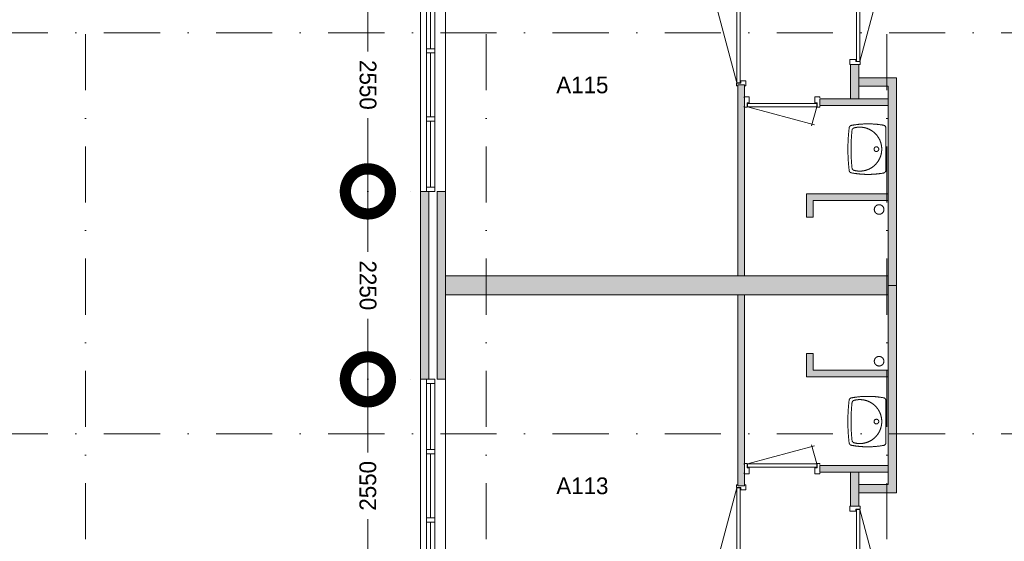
# Model space of a CAD drawing. Header units: millimetres. Extents: x -12328 to 85769, y 0 to 59371.
# Tile 12 of 18: x 25668 to 37461, y 30821 to 37065. Entities that reach past the tile are written whole.
import ezdxf
from ezdxf.enums import TextEntityAlignment as Align
from ezdxf.xclip import XClip

# ---------------------------------------------------------------- set-up
doc = ezdxf.new("R2010")
doc.units = ezdxf.units.MM
doc.header["$PDMODE"] = 3
doc.header["$PDSIZE"] = 1
doc.linetypes.add('DGN1', pattern=[504.6, 0, -504.6])
doc.linetypes.add('DGN4', pattern=[1343.35376, 671.67688, -335.83844, 0, -335.83844])
for name, color, linetype in [('16', 7, 'Continuous'), ('17', 7, 'Continuous'), ('30', 7, 'Continuous'), ('32', 7, 'Continuous'), ('33', 7, 'Continuous'), ('40', 7, 'Continuous'), ('48', 7, 'Continuous'), ('56', 7, 'Continuous'), ('58', 7, 'Continuous'), ('62', 7, 'Continuous')]:
    doc.layers.add(name, color=color, linetype=linetype)
doc.styles.add('dgn003', font='dgn003.shx')
doc.styles.get("Standard").update_dxf_attribs({"font": 'arial.ttf'})
doc.dimstyles.get("Standard").update_dxf_attribs({"dimtxt": 0.18, "dimasz": 0.18, "dimexe": 0.18, "dimexo": 0.0625, "dimgap": 0.09, "dimtad": 0, "dimtih": 1, "dimtoh": 1, "dimdec": 4, "dimzin": 0, "dimdsep": 46, "dimtxsty": 'Standard', "dimcen": 0.09, "dimadec": 0, "dimazin": 0, "dimtfac": 1, "dimtdec": 4, "dimtofl": 0, "dimtmove": 0, "dimatfit": 3, "dimfxl": 1, "dimtolj": 1, "dimtzin": 0, "dimarcsym": 0})

# ---------------------------------------------------------------- blocks, each defined once
blk = doc.blocks.new('930L0921')
at = {"layer": '33', "color": 1, "linetype": 'Continuous', "lineweight": 0}
for p, q in [((-98, 968), (-353.44, 899.56)), ((-98, 38), (-338.7, 936.31))]:
    blk.add_line(p, q, dxfattribs=at)
at = {"layer": '33', "color": 92, "linetype": 'Continuous', "lineweight": 13, "true_color": 0x00e100, "flags": 128}
for points in [[(-90, 1006), (-101, 1006), (-101, 971), (-51, 971), (-51, 946), (11, 946), (11, 1006), (0, 1006)], [(-90, 0), (-101, 0), (-101, 35), (-51, 35), (-51, 60), (11, 60), (11, 0), (0, 0)]]:
    blk.add_lwpolyline(points, dxfattribs=at)
at = {"layer": '33', "color": 2, "linetype": 'Continuous', "lineweight": 13, "true_color": 0xf0f000, "flags": 128}
blk.add_lwpolyline([(-98, 968), (-98, 38), (-58, 38), (-58, 968), (-98, 968)], dxfattribs=at)
blk = doc.blocks.new('830R1064')
at = {"layer": '33', "color": 1, "linetype": 'Continuous', "lineweight": 0}
for p, q in [((108, -38), (336.87, -99.32)), ((108, -868), (322.82, -66.28))]:
    blk.add_line(p, q, dxfattribs=at)
at = {"layer": '33', "color": 92, "linetype": 'Continuous', "lineweight": 13, "true_color": 0x00e100, "flags": 128}
for points in [[(100, 0), (111, 0), (111, -35), (61, -35), (61, -60), (-11, -60), (-11, 0), (0, 0)], [(100, -906), (111, -906), (111, -871), (61, -871), (61, -846), (-11, -846), (-11, -906), (0, -906)]]:
    blk.add_lwpolyline(points, dxfattribs=at)
at = {"layer": '33', "color": 2, "linetype": 'Continuous', "lineweight": 13, "true_color": 0xf0f000, "flags": 128}
blk.add_lwpolyline([(108, -868), (108, -38), (68, -38), (68, -868), (108, -868)], dxfattribs=at)
blk = doc.blocks.new('830R1065')
at = {"layer": '33', "color": 1, "linetype": 'Continuous', "lineweight": 0}
for p, q in [((-868, -108), (-66.28, -322.82)), ((-38, -108), (-99.32, -336.87))]:
    blk.add_line(p, q, dxfattribs=at)
at = {"layer": '33', "color": 92, "linetype": 'Continuous', "lineweight": 13, "true_color": 0x00e100, "flags": 128}
for points in [[(-906, -100), (-906, -111), (-871, -111), (-871, -61), (-846, -61), (-846, 11), (-906, 11), (-906, 0)], [(0, -100), (0, -111), (-35, -111), (-35, -61), (-60, -61), (-60, 11), (0, 11), (0, 0)]]:
    blk.add_lwpolyline(points, dxfattribs=at)
at = {"layer": '33', "color": 2, "linetype": 'Continuous', "lineweight": 13, "true_color": 0xf0f000, "flags": 128}
blk.add_lwpolyline([(-868, -108), (-38, -108), (-38, -68), (-868, -68), (-868, -108)], dxfattribs=at)
blk = doc.blocks.new('WT0121')
at = {"layer": '40', "color": 7, "linetype": 'Continuous', "lineweight": 0}
blk.add_line((-20, -253), (-20, 253), dxfattribs=at)
at = {"layer": '40', "color": 7, "linetype": 'Continuous', "lineweight": 0, "flags": 128}
for points in [[(-459, -256, -0.059915), (-459, 256)], [(-459, 256, -0.328769), (-432, 284)], [(-432, 284, -0.090801), (-47, 286)], [(-425, 226, -0.309671), (-401, 254)], [(-401, 254, -1.30637), (-401, -254)], [(-47, 286, -0.363957), (-20, 253)], [(-425, -226, -0.052773), (-425, 226)], [(-401, -254, -0.309671), (-425, -226)], [(-432, -284, -0.328769), (-459, -256)], [(-47, -286, -0.090801), (-432, -284)], [(-20, -253, -0.363957), (-47, -286)]]:
    blk.add_lwpolyline(points, format="xyb", dxfattribs=at)
at = {"layer": '40', "color": 7, "linetype": 'Continuous', "lineweight": 0}
blk.add_circle((-133, 0), 28.1, dxfattribs=at)
blk = doc.blocks.new('830R1066')
at = {"layer": '33', "color": 1, "linetype": 'Continuous', "lineweight": 0}
for p, q in [((-868, 108), (-66.28, 322.82)), ((-38, 108), (-99.32, 336.87))]:
    blk.add_line(p, q, dxfattribs=at)
at = {"layer": '33', "color": 92, "linetype": 'Continuous', "lineweight": 13, "true_color": 0x00e100, "flags": 128}
for points in [[(-906, 100), (-906, 111), (-871, 111), (-871, 61), (-846, 61), (-846, -11), (-906, -11), (-906, 0)], [(0, 100), (0, 111), (-35, 111), (-35, 61), (-60, 61), (-60, -11), (0, -11), (0, 0)]]:
    blk.add_lwpolyline(points, dxfattribs=at)
at = {"layer": '33', "color": 2, "linetype": 'Continuous', "lineweight": 13, "true_color": 0xf0f000, "flags": 128}
blk.add_lwpolyline([(-868, 108), (-38, 108), (-38, 68), (-868, 68), (-868, 108)], dxfattribs=at)
blk = doc.blocks.new('930L0922')
at = {"layer": '33', "color": 1, "linetype": 'Continuous', "lineweight": 0}
for p, q in [((-98, -38), (-338.7, -936.31)), ((-98, -968), (-353.44, -899.56))]:
    blk.add_line(p, q, dxfattribs=at)
at = {"layer": '33', "color": 92, "linetype": 'Continuous', "lineweight": 13, "true_color": 0x00e100, "flags": 128}
for points in [[(-90, 0), (-101, 0), (-101, -35), (-51, -35), (-51, -60), (11, -60), (11, 0), (0, 0)], [(-90, -1006), (-101, -1006), (-101, -971), (-51, -971), (-51, -946), (11, -946), (11, -1006), (0, -1006)]]:
    blk.add_lwpolyline(points, dxfattribs=at)
at = {"layer": '33', "color": 2, "linetype": 'Continuous', "lineweight": 13, "true_color": 0xf0f000, "flags": 128}
blk.add_lwpolyline([(-98, -968), (-98, -38), (-58, -38), (-58, -968), (-98, -968)], dxfattribs=at)
blk = doc.blocks.new('WT0122')
at = {"layer": '40', "color": 7, "linetype": 'Continuous', "lineweight": 0}
blk.add_line((-20, 253), (-20, -253), dxfattribs=at)
blk.add_circle((-133, 0), 28.1, dxfattribs=at)
for centre, radius, start, end in [((1669, 0), 2144, 173.1425, 186.8575), ((-426, 252), 33, 100.3455, 173.1425), ((-236, -766), 1068, 79.7983, 100.5514), ((-392, 222), 33, 105.1333, 173.9582), ((-332, 0), 263, 254.8667, 105.1333), ((-53, 253), 33, 0, 79.9973), ((1707, 0), 2144, 173.9582, 186.0418), ((-392, -222), 33, 186.0418, 254.8667), ((-426, -252), 33, 186.8575, 259.6545), ((-236, 766), 1068, 259.4486, 280.2017), ((-53, -253), 33, 280.0027, 0)]:
    blk.add_arc(centre, radius, start, end, dxfattribs=at)
blk = doc.blocks.new('830R1068')
at = {"layer": '33', "color": 1, "linetype": 'Continuous', "lineweight": 0}
for p, q in [((108, 868), (322.82, 66.28)), ((108, 38), (336.87, 99.32))]:
    blk.add_line(p, q, dxfattribs=at)
at = {"layer": '33', "color": 92, "linetype": 'Continuous', "lineweight": 13, "true_color": 0x00e100, "flags": 128}
for points in [[(100, 906), (111, 906), (111, 871), (61, 871), (61, 846), (-11, 846), (-11, 906), (0, 906)], [(100, 0), (111, 0), (111, 35), (61, 35), (61, 60), (-11, 60), (-11, 0), (0, 0)]]:
    blk.add_lwpolyline(points, dxfattribs=at)
at = {"layer": '33', "color": 2, "linetype": 'Continuous', "lineweight": 13, "true_color": 0xf0f000, "flags": 128}
blk.add_lwpolyline([(108, 868), (108, 38), (68, 38), (68, 868), (108, 868)], dxfattribs=at)
blk = doc.blocks.new('_DotSmall')
at = {"color": 0, "linetype": 'ByBlock', "const_width": 0.5}
blk.add_lwpolyline([(-0.0625, 0, 1), (0.0625, 0, 1)], format="xyb", close=True, dxfattribs=at)
blk = doc.blocks.new('*D11260')
at = {"layer": '58', "color": 3, "linetype": 'Continuous', "lineweight": 0, "transparency": 16777216}
for p, q in [((36433.44, 27744.49), (36433.44, 26869.49)), ((36433.44, 25194.49), (36433.44, 26069.49))]:
    blk.add_line(p, q, dxfattribs=at)
at = {"layer": 'Defpoints', "color": 0, "linetype": 'Continuous', "transparency": 16777216}
for p in [(37064.76, 27744.49), (36433.44, 25194.49), (37064.76, 25194.49)]:
    blk.add_point(p, dxfattribs=at)
at = {"layer": '58', "color": 3, "linetype": 'Continuous', "lineweight": 0, "transparency": 16777216, "xscale": 1080, "yscale": 1080, "zscale": 1080}
for p, rotation in [((36433.44, 27744.49), 90), ((36433.44, 25194.49), 270)]:
    blk.add_blockref('_DotSmall', p, dxfattribs=dict(at, rotation=rotation))
at = {"layer": '58', "color": 3, "linetype": 'Continuous', "lineweight": 0, "transparency": 16777216, "insert": (36433.44, 26469.49), "char_height": 200, "attachment_point": 5, "rotation": 90, "style": 'dgn003'}
blk.add_mtext('\\A1;2550', dxfattribs=at)
blk = doc.blocks.new('*D11261')
at = {"layer": '58', "color": 3, "linetype": 'Continuous', "lineweight": 0, "transparency": 16777216}
for p, q in [((36433.44, 29994.49), (36433.44, 29269.49)), ((36433.44, 27744.49), (36433.44, 28469.49))]:
    blk.add_line(p, q, dxfattribs=at)
at = {"layer": 'Defpoints', "color": 0, "linetype": 'Continuous', "transparency": 16777216}
for p in [(36433.44, 29994.49), (37064.76, 29994.49), (37064.76, 27744.49)]:
    blk.add_point(p, dxfattribs=at)
at = {"layer": '58', "color": 3, "linetype": 'Continuous', "lineweight": 0, "transparency": 16777216, "xscale": 1080, "yscale": 1080, "zscale": 1080}
for p, rotation in [((36433.44, 29994.49), 90), ((36433.44, 27744.49), 270)]:
    blk.add_blockref('_DotSmall', p, dxfattribs=dict(at, rotation=rotation))
at = {"layer": '58', "color": 3, "linetype": 'Continuous', "lineweight": 0, "transparency": 16777216, "insert": (36433.44, 28869.49), "char_height": 200, "attachment_point": 5, "rotation": 270, "style": 'dgn003'}
blk.add_mtext('\\A1;2250', dxfattribs=at)
blk = doc.blocks.new('*D11262')
at = {"layer": '58', "color": 3, "linetype": 'Continuous', "lineweight": 0, "transparency": 16777216}
for p, q in [((36433.44, 32544.49), (36433.44, 31669.49)), ((36433.44, 29994.49), (36433.44, 30869.49))]:
    blk.add_line(p, q, dxfattribs=at)
at = {"layer": 'Defpoints', "color": 0, "linetype": 'Continuous', "transparency": 16777216}
for p in [(36433.44, 32544.49), (37064.76, 32544.49), (37064.76, 29994.49)]:
    blk.add_point(p, dxfattribs=at)
at = {"layer": '58', "color": 3, "linetype": 'Continuous', "lineweight": 0, "transparency": 16777216, "xscale": 1080, "yscale": 1080, "zscale": 1080}
for p, rotation in [((36433.44, 32544.49), 90), ((36433.44, 29994.49), 270)]:
    blk.add_blockref('_DotSmall', p, dxfattribs=dict(at, rotation=rotation))
at = {"layer": '58', "color": 3, "linetype": 'Continuous', "lineweight": 0, "transparency": 16777216, "insert": (36433.44, 31269.49), "char_height": 200, "attachment_point": 5, "rotation": 270, "style": 'dgn003'}
blk.add_mtext('\\A1;2550', dxfattribs=at)
blk = doc.blocks.new('50E03_329_B01 - Default')
at = {"layer": '16'}
blk.add_hatch(color=7, dxfattribs=at).paths.add_polyline_path([(37164.76, 27744.49), (37164.76, 29994.49), (37064.76, 29994.49), (37064.76, 27744.49)])
at = {"layer": '62'}
for color, points in [(7, [(42214.76, 31104.49), (42214.76, 31514.49), (42314.76, 31514.49), (42314.76, 31104.49)]), (9, [(40944.76, 28984.49), (40944.76, 31269.49), (40864.76, 31269.49), (40864.76, 28984.49)]), (7, [(42764.76, 28869.49), (42664.76, 28869.49), (42664.76, 31254.49), (42314.76, 31254.49), (42314.76, 31354.49), (42764.76, 31354.49)]), (9, [(41844.76, 31024.49), (41844.76, 31104.49), (42664.76, 31104.49), (42664.76, 31024.49)]), (9, [(37364.76, 27744.49), (37364.76, 29994.49), (37264.76, 29994.49), (37264.76, 27744.49)]), (9, [(41764.76, 29684.49), (41684.76, 29684.49), (41684.76, 29964.49), (42664.76, 29964.49), (42664.76, 29884.49), (41764.76, 29884.49)]), (9, [(37364.76, 28984.49), (42664.76, 28984.49), (42664.76, 28754.49), (37364.76, 28754.49)]), (7, [(42764.76, 28869.49), (42664.76, 28869.49), (42664.76, 26484.49), (42314.76, 26484.49), (42314.76, 26384.49), (42764.76, 26384.49)]), (9, [(40944.76, 28754.49), (40944.76, 26469.49), (40864.76, 26469.49), (40864.76, 28754.49)]), (9, [(41764.76, 28054.49), (41684.76, 28054.49), (41684.76, 27774.49), (42664.76, 27774.49), (42664.76, 27854.49), (41764.76, 27854.49)]), (9, [(41844.76, 26714.49), (41844.76, 26634.49), (42664.76, 26634.49), (42664.76, 26714.49)]), (7, [(42214.76, 26634.49), (42214.76, 26224.49), (42314.76, 26224.49), (42314.76, 26634.49)])]:
    blk.add_hatch(color=color, dxfattribs=at).paths.add_polyline_path(points)
at = {"layer": '16', "color": 92, "linetype": 'Continuous', "lineweight": 0, "true_color": 0x00e100, "flags": 128}
for points in [[(42314.76, 31104.49), (42314.76, 31514.49), (42214.76, 31514.49), (42214.76, 31104.49), (42314.76, 31104.49)], [(40944.76, 31269.49), (40944.76, 28984.49), (40864.76, 28984.49), (40864.76, 31269.49), (40944.76, 31269.49)], [(42764.76, 28869.49), (42764.76, 31354.49), (42314.76, 31354.49), (42314.76, 31254.49), (42664.76, 31254.49), (42664.76, 28869.49), (42764.76, 28869.49)], [(42664.76, 31024.49), (42664.76, 31104.49), (41844.76, 31104.49), (41844.76, 31024.49), (42664.76, 31024.49)], [(37164.76, 27744.49), (37164.76, 29994.49), (37064.76, 29994.49), (37064.76, 27744.49), (37164.76, 27744.49)], [(37364.76, 27744.49), (37364.76, 29994.49), (37264.76, 29994.49), (37264.76, 27744.49), (37364.76, 27744.49)], [(42664.76, 29884.49), (41764.76, 29884.49), (41764.76, 29684.49), (41684.76, 29684.49), (41684.76, 29964.49), (42664.76, 29964.49), (42664.76, 29884.49)], [(42764.76, 28869.49), (42764.76, 26384.49), (42314.76, 26384.49), (42314.76, 26484.49), (42664.76, 26484.49), (42664.76, 28869.49), (42764.76, 28869.49)], [(40944.76, 26469.49), (40944.76, 28754.49), (40864.76, 28754.49), (40864.76, 26469.49), (40944.76, 26469.49)], [(42664.76, 27854.49), (41764.76, 27854.49), (41764.76, 28054.49), (41684.76, 28054.49), (41684.76, 27774.49), (42664.76, 27774.49), (42664.76, 27854.49)], [(42664.76, 26714.49), (42664.76, 26634.49), (41844.76, 26634.49), (41844.76, 26714.49), (42664.76, 26714.49)], [(42314.76, 26634.49), (42314.76, 26224.49), (42214.76, 26224.49), (42214.76, 26634.49), (42314.76, 26634.49)]]:
    blk.add_lwpolyline(points, dxfattribs=at)
at = {"layer": '16', "color": 7, "linetype": 'Continuous', "lineweight": 0, "flags": 128}
blk.add_lwpolyline([(37164.76, 27744.49), (37164.76, 29994.49), (37064.76, 29994.49), (37064.76, 27744.49), (37164.76, 27744.49)], dxfattribs=at)
at = {"layer": '17', "color": 92, "linetype": 'Continuous', "lineweight": 0, "true_color": 0x00e100, "flags": 128}
blk.add_lwpolyline([(42664.76, 28754.49), (42664.76, 28984.49), (37364.76, 28984.49), (37364.76, 28754.49), (42664.76, 28754.49)], dxfattribs=at)
at = {"layer": '30', "color": 3, "linetype": 'Continuous', "lineweight": 0}
for p, q in [((37064.76, 32544.49), (37064.76, 29994.49)), ((37364.76, 32544.49), (37364.76, 29994.49)), ((37064.76, 25194.49), (37064.76, 27744.49)), ((37364.76, 25194.49), (37364.76, 27744.49))]:
    blk.add_line(p, q, dxfattribs=at)
at = {"layer": '32', "color": 3, "linetype": 'Continuous', "lineweight": 0}
for p, q in [((37134.76, 32494.49), (37134.76, 29994.49)), ((37184.76, 32494.49), (37184.76, 31702.82)), ((37234.76, 30044.49), (37234.76, 32494.49)), ((37184.76, 31652.82), (37184.76, 30886.15)), ((37184.76, 30836.15), (37184.76, 30044.49)), ((37134.76, 25244.49), (37134.76, 27744.49)), ((37184.76, 26902.83), (37184.76, 27694.49)), ((37234.76, 27694.49), (37234.76, 25244.49)), ((37184.76, 26086.16), (37184.76, 26852.83)), ((37184.76, 25244.49), (37184.76, 26036.16))]:
    blk.add_line(p, q, dxfattribs=at)
at = {"layer": '32', "color": 3, "linetype": 'Continuous', "lineweight": 0, "flags": 128}
for points in [[(37134.76, 31702.82), (37134.76, 31652.82), (37234.76, 31652.82), (37234.76, 31702.82), (37134.76, 31702.82)], [(37134.76, 30886.15), (37134.76, 30836.15), (37234.76, 30836.15), (37234.76, 30886.15), (37134.76, 30886.15)], [(37134.76, 30044.49), (37134.76, 29994.49), (37234.76, 29994.49), (37234.76, 30044.49), (37134.76, 30044.49)], [(37134.76, 27694.49), (37134.76, 27744.49), (37234.76, 27744.49), (37234.76, 27694.49), (37134.76, 27694.49)], [(37134.76, 26852.83), (37134.76, 26902.83), (37234.76, 26902.83), (37234.76, 26852.83), (37134.76, 26852.83)], [(37134.76, 26036.16), (37134.76, 26086.16), (37234.76, 26086.16), (37234.76, 26036.16), (37134.76, 26036.16)]]:
    blk.add_lwpolyline(points, dxfattribs=at)
at = {"layer": '40', "color": 3, "linetype": 'Continuous', "lineweight": 0}
for centre in [(42556.16, 29777.73), (42556.16, 27961.25)]:
    blk.add_circle(centre, 57.46, dxfattribs=at)
at = {"layer": '56', "color": 3, "linetype": 'DGN4', "lineweight": 0}
for p, q in [((33049.76, 55989.76), (33049.76, 547.85)), ((37849.76, 55989.76), (37849.76, 547.85)), ((42649.76, 55989.76), (42649.76, 547.85)), ((52180.43, 31892.77), (-3616.95, 31892.77)), ((52180.43, 27092.77), (-3616.95, 27092.77))]:
    blk.add_line(p, q, dxfattribs=at)
at = {"layer": '58', "color": 3, "linetype": 'DGN1', "lineweight": 0}
for p, q in [((36433.44, 29994.49), (37064.76, 29994.49)), ((36433.44, 27744.49), (37064.76, 27744.49))]:
    blk.add_line(p, q, dxfattribs=at)
at = {"layer": '62', "color": 7, "linetype": 'Continuous', "lineweight": 0, "flags": 128}
for points in [[(42214.76, 31104.49), (42214.76, 31514.49), (42314.76, 31514.49), (42314.76, 31104.49), (42214.76, 31104.49)], [(42764.76, 28869.49), (42664.76, 28869.49), (42664.76, 31254.49), (42314.76, 31254.49), (42314.76, 31354.49), (42764.76, 31354.49), (42764.76, 28869.49)], [(42764.76, 28869.49), (42664.76, 28869.49), (42664.76, 26484.49), (42314.76, 26484.49), (42314.76, 26384.49), (42764.76, 26384.49), (42764.76, 28869.49)], [(42214.76, 26634.49), (42214.76, 26224.49), (42314.76, 26224.49), (42314.76, 26634.49), (42214.76, 26634.49)]]:
    blk.add_lwpolyline(points, dxfattribs=at)
at = {"layer": '62', "color": 9, "linetype": 'Continuous', "lineweight": 0, "flags": 128}
for points in [[(40944.76, 28984.49), (40944.76, 31269.49), (40864.76, 31269.49), (40864.76, 28984.49), (40944.76, 28984.49)], [(41844.76, 31024.49), (41844.76, 31104.49), (42664.76, 31104.49), (42664.76, 31024.49), (41844.76, 31024.49)], [(37364.76, 27744.49), (37364.76, 29994.49), (37264.76, 29994.49), (37264.76, 27744.49), (37364.76, 27744.49)], [(41764.76, 29684.49), (41684.76, 29684.49), (41684.76, 29964.49), (42664.76, 29964.49), (42664.76, 29884.49), (41764.76, 29884.49), (41764.76, 29684.49)], [(37364.76, 28984.49), (42664.76, 28984.49), (42664.76, 28754.49), (37364.76, 28754.49), (37364.76, 28984.49)], [(40944.76, 28754.49), (40944.76, 26469.49), (40864.76, 26469.49), (40864.76, 28754.49), (40944.76, 28754.49)], [(41764.76, 28054.49), (41684.76, 28054.49), (41684.76, 27774.49), (42664.76, 27774.49), (42664.76, 27854.49), (41764.76, 27854.49), (41764.76, 28054.49)], [(41844.76, 26714.49), (41844.76, 26634.49), (42664.76, 26634.49), (42664.76, 26714.49), (41844.76, 26714.49)]]:
    blk.add_lwpolyline(points, dxfattribs=at)
at = {"color": 7, "linetype": 'Continuous', "lineweight": 0}
for name, p in [('830R1064', (42216.66, 32419.2)), ('930L0921', (40950.73, 31256.26)), ('830R1065', (41847.84, 31114.67)), ('WT0121', (42656.9, 30500.35)), ('WT0122', (42656.9, 27238.63)), ('830R1066', (41847.84, 26624.31)), ('930L0922', (40950.73, 26482.72)), ('830R1068', (42216.66, 25319.78))]:
    blk.add_blockref(name, p, dxfattribs=at)
at = {"layer": '48', "color": 7, "linetype": 'Continuous', "lineweight": 0, "style": 'dgn003'}
for s, p in [('A115', (39001.96, 31269.17)), ('A113', (39002.21, 26469.83))]:
    blk.add_text(s, height=200, dxfattribs=at).set_placement(p, align=Align.MIDDLE_CENTER)
at = {"layer": '58', "color": 3, "linetype": 'Continuous', "lineweight": 0}
for base, p1, p2, angle, picture, middle, turn in [((36433.44, 32544.49), (37064.76, 29994.49), (37064.76, 32544.49), 270, '*D11262', (36433.44, 31269.49), 270), ((36433.44, 29994.49), (37064.76, 27744.49), (37064.76, 29994.49), 270, '*D11261', (36433.44, 28869.49), 270), ((36433.44, 25194.49), (37064.76, 27744.49), (37064.76, 25194.49), 90, '*D11260', (36433.44, 26469.49), 90)]:
    dim = blk.add_linear_dim(base=base, p1=p1, p2=p2, angle=angle, dimstyle='Standard', override={"dimscale": 1, "dimtxt": 200, "dimasz": 1080, "dimexe": 0, "dimexo": 0, "dimgap": 100, "dimtad": 1, "dimjust": 0, "dimtih": 0, "dimtoh": 0, "dimdec": 0, "dimlfac": 1, "dimzin": 11, "dimdsep": 46, "dimlunit": 2, "dimpost": '<>', "dimtxsty": 'dgn003', "dimblk1": 'DotSmall', "dimblk2": 'DotSmall', "dimsah": 1, "dimcen": 0, "dimse1": 1, "dimse2": 1, "dimclrd": 3, "dimclre": 3, "dimclrt": 3, "dimtol": 0, "dimtix": 1, "dimtofl": 1, "dimatfit": 3, "dimfrac": 1, "dimtolj": 1, "dimlwd": 0, "dimlwe": 0}, dxfattribs=at)
    dim.commit()
    dim.dimension.update_dxf_attribs({"geometry": picture, "text_midpoint": middle, "text_rotation": turn})

msp = doc.modelspace()

# ---------------------------------------------------------------- block references
ref = msp.add_blockref('50E03_329_B01 - Default', (-6594.76, 5015.52))
XClip(ref).set_block_clipping_path([(50064.76, 50684.49), (50064.76, 4684.49), (37495.580003, 4684.49), (37495.580003, 4984.49), (37734.759997, 4984.49), (37734.759997, 10273.89), (37495.580003, 10273.89), (37495.580003, 13515.95), (37734.759997, 13515.95), (37734.759997, 17384.49), (37495.58, 17384.49), (37495.58, 18264.45), (12958.96, 18264.45), (12958.96, 37460.19), (10014.56, 37460.19), (10014.56, 50684.49)])

doc.saveas('drawing.dxf')
